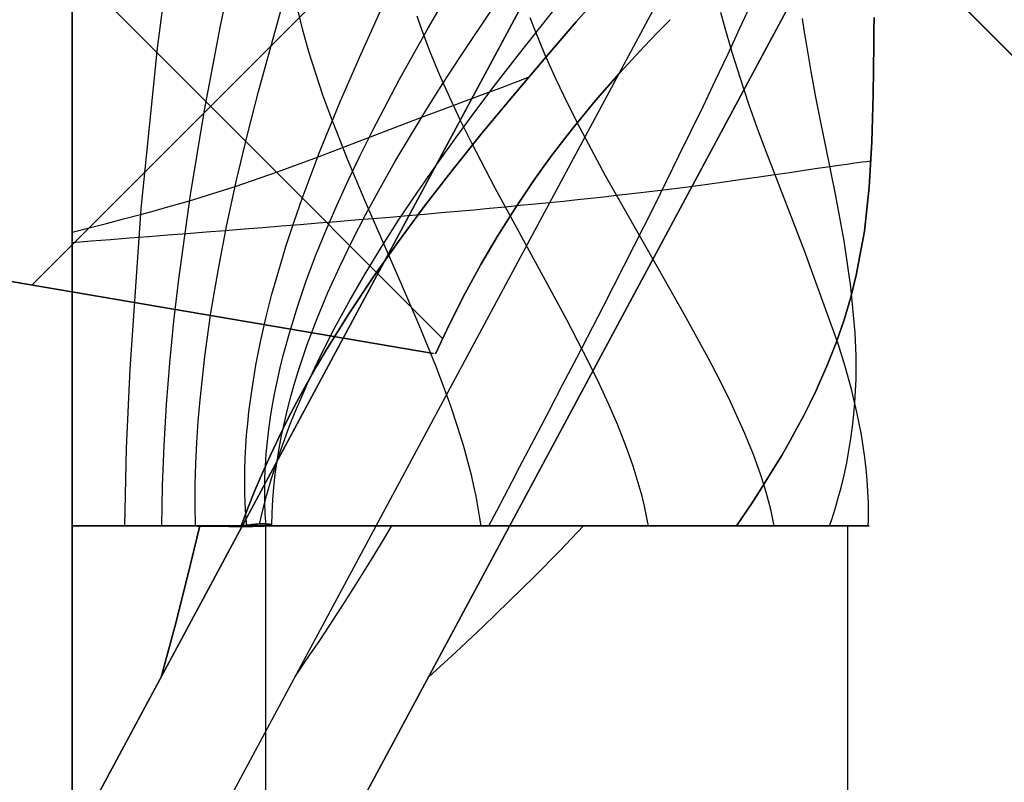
# Model space of a CAD drawing. Header units: millimetres. Extents: x -1690 to 192, y -898 to 54.
# Tile 251 of 256: x 178.64 to 181.11, y 26.94 to 28.86. Entities that reach past the tile are written whole.
import ezdxf

# ---------------------------------------------------------------- set-up
doc = ezdxf.new("R2010")
doc.units = ezdxf.units.MM
doc.header["$MEASUREMENT"] = 0
doc.layers.add('OVIDIO 186x93x72h', color=7, linetype='Continuous')

msp = doc.modelspace()

# ---------------------------------------------------------------- linework, layer by layer
at = {"layer": 'OVIDIO 186x93x72h'}
for points in [[(190.2025, 19.6955), (157.6762, 52.2218)], [(157.6762, 52.2218), (190.2025, 19.6955)], [(163.1563, 46.7417), (184.7224, 25.1756)], [(178.6706, 28.192), (179.8035, 29.3249)], [(178.5848, 29.1744), (179.701, 28.0582)], [(178.771, 29.0877), (178.771, 27.5877)], [(178.771, 27.5877), (178.771, 29.0877)], [(178.771, 27.5877), (178.771, -422.0917)], [(178.771, -422.0917), (178.771, 27.5877)], [(179.2576, -422.0917), (179.2576, 27.5878)], [(180.7175, -422.0917), (180.7175, 27.5877)]]:
    msp.add_lwpolyline(points, dxfattribs=at)
at = {"layer": 'OVIDIO 186x93x72h', "extrusion": (0.999884, 0.000231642, 0.015217)}
for points in [[(20.7119, -5.5367), (31.6746, 714.5467)], [(31.6746, 714.5467), (20.7119, -5.5367)], [(19.6515, -5.5205), (30.6142, 714.5629)], [(30.6142, 714.5629), (19.6515, -5.5205)]]:
    msp.add_lwpolyline(points, dxfattribs=at)
at = {"layer": 'OVIDIO 186x93x72h', "extrusion": (0.000231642, 0.999884, -0.015217)}
for points in [[(-179.3819, 717.7423), (-190.3448, -2.3547)], [(-180.8818, 717.7593), (-191.8446, -2.331)]]:
    msp.add_lwpolyline(points, dxfattribs=at)
at = {"layer": 'OVIDIO 186x93x72h', "extrusion": (0.881185, -0.265561, -0.391139)}
for points in [[(80.3711, 723.9573), (34.0508, 663.8391)], [(34.0508, 663.8391), (80.3711, 723.9573)]]:
    msp.add_lwpolyline(points, dxfattribs=at)
at = {"layer": 'OVIDIO 186x93x72h', "extrusion": (-0.703976, 0.709897, -0.021523)}
for points in [[(-148.3341, 714.9424), (-148.4173, -2.8008), (-148.4259, -5.2481)], [(-148.4259, -5.2481), (-148.4173, -2.8008), (-148.3341, 714.9424)]]:
    msp.add_lwpolyline(points, dxfattribs=at)
at = {"layer": 'OVIDIO 186x93x72h', "extrusion": (1, 0, 0)}
for points in [[(27.5877, 717.3736), (29.0877, 717.3736)], [(29.0877, 717.3736), (27.5877, 717.3736)], [(-422.0917, 717.3736), (27.5877, 717.3736)], [(27.5877, 717.3736), (-422.0917, 717.3736)], [(-422.0917, 715.0847), (27.2082, 715.0847)], [(27.2082, 715.0847), (-422.0917, 715.0847)]]:
    msp.add_lwpolyline(points, dxfattribs=at)
at = {"layer": 'OVIDIO 186x93x72h', "extrusion": (0.881208, -0.265507, -0.391124)}
for points in [[(34.0173, 665.274), (79.637, 724.4941)], [(79.637, 724.4941), (34.0173, 665.274)]]:
    msp.add_lwpolyline(points, dxfattribs=at)
at = {"layer": 'OVIDIO 186x93x72h', "extrusion": (0.000231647, 0.999885, -0.015188)}
for points in [[(-180.2656, 717.7438), (-191.2501, -2.3533)], [(-191.2501, -2.3533), (-180.2656, 717.7438)]]:
    msp.add_lwpolyline(points, dxfattribs=at)
at = {"layer": 'OVIDIO 186x93x72h', "extrusion": (0.161494, 0.982777, 0.089824)}
msp.add_lwpolyline([(-173.7562, 709.5718), (-172.8929, 709.0999)], dxfattribs=at)
at = {"layer": 'OVIDIO 186x93x72h', "extrusion": (6.90177e-06, -1.1773e-06, 1)}
for points in [[(179.6783, 28.0201), (178.0779, 28.2931)], [(178.0779, 28.2931), (179.6783, 28.0201)]]:
    msp.add_lwpolyline(points, dxfattribs=at)
at = {"layer": 'OVIDIO 186x93x72h', "extrusion": (0.881275, -0.265352, -0.39108)}
msp.add_lwpolyline([(76.6089, 721.5505), (78.5347, 724.0518)], dxfattribs=at)
at = {"layer": 'OVIDIO 186x93x72h', "extrusion": (0.881271, -0.26535, -0.391089)}
for points in [[(76.5191, 721.6182), (78.6345, 724.3657)], [(78.6345, 724.3657), (76.5191, 721.6182)]]:
    msp.add_lwpolyline(points, dxfattribs=at)
at = {"layer": 'OVIDIO 186x93x72h', "extrusion": (0.276068, -0.12261, 0.953286)}
msp.add_lwpolyline([(97.4238, 72.4944), (97.4238, 70.9944)], dxfattribs=at)
at = {"layer": 'OVIDIO 186x93x72h', "extrusion": (8.62884e-05, 1, 9.90808e-05)}
for points in [[(-179.1932, 716.6063), (-179.1879, 716.598), (-179.1824, 716.5898), (-179.1768, 716.5816), (-179.1709, 716.5736), (-179.165, 716.5657), (-179.1588, 716.5579), (-179.1525, 716.5503), (-179.1461, 716.5427), (-179.1395, 716.5353), (-179.1327, 716.5281), (-179.1258, 716.5209), (-179.1188, 716.5139), (-179.1117, 716.5071), (-179.1044, 716.5004), (-179.097, 716.4938), (-179.0895, 716.4874)], [(-179.0895, 716.4874), (-179.097, 716.4938), (-179.1044, 716.5004), (-179.1117, 716.5071), (-179.1188, 716.5139), (-179.1258, 716.5209), (-179.1327, 716.5281), (-179.1395, 716.5353), (-179.1461, 716.5427), (-179.1525, 716.5503), (-179.1588, 716.5579), (-179.165, 716.5657), (-179.1709, 716.5736), (-179.1768, 716.5816), (-179.1824, 716.5898), (-179.1879, 716.598), (-179.1932, 716.6063)]]:
    msp.add_lwpolyline(points, dxfattribs=at)
at = {"layer": 'OVIDIO 186x93x72h', "extrusion": (0, 1, 0)}
for points in [[(-180.0546, 715.3399), (-179.0919, 716.4902)], [(-179.0919, 716.4902), (-180.0546, 715.3399)], [(-179.5534, 715.9387), (-179.9176, 716.1208)], [(-180.1277, 715.4041), (-179.6936, 716.2723)], [(-180.0546, 715.3399), (-180.082, 715.3632), (-180.109, 715.3871), (-180.1356, 715.4114), (-180.1617, 715.4363), (-180.1874, 715.4617), (-180.2127, 715.4875), (-180.2375, 715.5138), (-180.2619, 715.5405), (-180.2857, 715.5676), (-180.3091, 715.5952), (-180.3319, 715.6232), (-180.3542, 715.6516), (-180.376, 715.6804), (-180.3973, 715.7095), (-180.418, 715.739), (-180.4381, 715.7688)], [(-180.4381, 715.7688), (-180.418, 715.739), (-180.3973, 715.7095), (-180.376, 715.6804), (-180.3542, 715.6516), (-180.3319, 715.6232), (-180.3091, 715.5952), (-180.2857, 715.5676), (-180.2619, 715.5405), (-180.2375, 715.5138), (-180.2127, 715.4875), (-180.1874, 715.4617), (-180.1617, 715.4363), (-180.1356, 715.4114), (-180.109, 715.3871), (-180.082, 715.3632), (-180.0546, 715.3399)], [(-179.6654, 715.0847), (-178.9946, 716.4264)], [(-178.9946, 716.4264), (-179.6654, 715.0847)]]:
    msp.add_lwpolyline(points, dxfattribs=at)
at = {"layer": 'OVIDIO 186x93x72h', "extrusion": (-1.14478e-05, 1, 7.74097e-06)}
for points in [[(-179.1959, 716.6088), (-180.4385, 715.7686)], [(-180.4385, 715.7686), (-179.1959, 716.6088)]]:
    msp.add_lwpolyline(points, dxfattribs=at)
at = {"layer": 'OVIDIO 186x93x72h', "extrusion": (-0.108979, -0.202852, 0.973126)}
for points in [[(144.8035, 270.7321), (144.8035, 110.0763)], [(144.8035, 110.0763), (144.8035, 270.7321)], [(145.099, 270.7321), (145.099, 110.0763)], [(145.3945, 110.0763), (145.3945, 270.7321)], [(145.3945, 270.7321), (145.3945, 110.0763)]]:
    msp.add_lwpolyline(points, dxfattribs=at)
at = {"layer": 'OVIDIO 186x93x72h', "extrusion": (1, -9.4522e-07, 0)}
for points in [[(27.2083, 716.4264), (-422.0916, 716.4272)], [(-422.0916, 716.4272), (27.2083, 716.4264)]]:
    msp.add_lwpolyline(points, dxfattribs=at)
at = {"layer": 'OVIDIO 186x93x72h'}
for points in [[(179.0807, 27.5876, 717.2669), (179.08, 27.6394, 717.2682), (179.0803, 27.6915, 717.27), (179.0818, 27.7442, 717.2722), (179.0843, 27.7972, 717.2748), (179.0879, 27.8506, 717.2777), (179.0924, 27.9043, 717.281), (179.1043, 28.0127, 717.2884), (179.1197, 28.1222, 717.2967), (179.1383, 28.2324, 717.3057), (179.1598, 28.3433, 717.315), (179.1839, 28.4545, 717.3245), (179.2103, 28.5658, 717.3339), (179.2387, 28.677, 717.3428), (179.3002, 28.8981, 717.3585), (179.3662, 29.1161, 717.3695), (179.4, 29.2233, 717.3725), (179.4341, 29.3291, 717.3736)], [(178.9967, 27.5877, 717.3204), (178.9982, 27.6879, 717.3208), (179.0021, 27.7895, 717.3224), (179.0082, 27.8924, 717.3249), (179.0164, 27.9962, 717.3283), (179.0267, 28.1009, 717.3323), (179.0388, 28.2062, 717.3368), (179.0681, 28.4182, 717.3466), (179.1034, 28.6306, 717.3565), (179.1438, 28.8421, 717.3651), (179.1881, 29.0513, 717.3713), (179.2355, 29.2568, 717.3736)], [(178.9037, 27.5877, 717.356), (178.9081, 27.7828, 717.3563), (178.9165, 27.981, 717.358), (178.9442, 28.3829, 717.3641), (178.9851, 28.7864, 717.3706), (179.037, 29.1845, 717.3736)], [(179.2411, 27.5919, 716.6998), (179.2495, 27.6274, 716.7206), (179.2587, 27.6628, 716.741), (179.2688, 27.6981, 716.7612), (179.2797, 27.7333, 716.781), (179.2914, 27.7685, 716.8004), (179.3038, 27.8035, 716.8196), (179.317, 27.8386, 716.8384), (179.3309, 27.8735, 716.857), (179.3456, 27.9084, 716.8752), (179.3609, 27.9432, 716.893), (179.3936, 28.0127, 716.9278), (179.4288, 28.0819, 716.9613), (179.4665, 28.1509, 716.9935), (179.5063, 28.2198, 717.0244), (179.5483, 28.2884, 717.0539), (179.5922, 28.3569, 717.0822), (179.6379, 28.4252, 717.1092), (179.6853, 28.4934, 717.1349), (179.7341, 28.5615, 717.1593), (179.7842, 28.6295, 717.1824), (179.8356, 28.6975, 717.2041), (179.8879, 28.7653, 717.2246), (179.9412, 28.8332, 717.2438), (180.0497, 28.9687, 717.2781)], [(179.2579, 27.5876, 716.9925), (179.2559, 27.6175, 717.0021), (179.2548, 27.6476, 717.0116), (179.2546, 27.6777, 717.021), (179.2551, 27.708, 717.0304), (179.2564, 27.7383, 717.0397), (179.2585, 27.7687, 717.049), (179.2614, 27.7993, 717.0583), (179.2649, 27.8299, 717.0674), (179.2692, 27.8606, 717.0765), (179.2742, 27.8913, 717.0856), (179.2799, 27.9221, 717.0945), (179.2863, 27.953, 717.1034), (179.2933, 27.984, 717.1122), (179.3009, 28.015, 717.1209), (179.318, 28.0773, 717.1381), (179.3373, 28.1397, 717.1549), (179.3589, 28.2023, 717.1712), (179.3824, 28.2651, 717.1872), (179.4079, 28.328, 717.2027), (179.4351, 28.391, 717.2177), (179.4639, 28.4541, 717.2322), (179.4942, 28.5172, 717.2461), (179.5257, 28.5803, 717.2595), (179.5923, 28.7065, 717.2844), (179.6625, 28.8324, 717.3068), (179.7351, 28.9579, 717.3263)], [(179.1956, 27.5877, 716.609), (179.2122, 27.6321, 716.6346), (179.2299, 27.6765, 716.6599), (179.2487, 27.7209, 716.685), (179.2687, 27.7653, 716.7099), (179.2898, 27.8098, 716.7346), (179.312, 27.8542, 716.759), (179.3352, 27.8987, 716.7832), (179.3595, 27.9432, 716.8071), (179.3848, 27.9878, 716.8307), (179.4112, 28.0324, 716.854), (179.4669, 28.1218, 716.8996), (179.5265, 28.2114, 716.944), (179.5899, 28.3014, 716.9868), (179.6569, 28.3918, 717.0282), (179.7272, 28.4826, 717.0679), (179.8006, 28.574, 717.1058), (179.8768, 28.666, 717.1417), (179.9555, 28.7588, 717.1757), (180.0363, 28.8524, 717.2074), (180.1191, 28.9469, 717.2368)], [(180.1191, 28.9469, 717.2368), (180.0363, 28.8524, 717.2074), (179.9555, 28.7588, 717.1757), (179.8768, 28.666, 717.1417), (179.8006, 28.574, 717.1058), (179.7272, 28.4826, 717.0679), (179.6569, 28.3918, 717.0282), (179.5899, 28.3014, 716.9868), (179.5265, 28.2114, 716.944), (179.4669, 28.1218, 716.8996), (179.4112, 28.0324, 716.854), (179.3848, 27.9878, 716.8307), (179.3595, 27.9432, 716.8071), (179.3352, 27.8987, 716.7832), (179.312, 27.8542, 716.759), (179.2898, 27.8098, 716.7346), (179.2687, 27.7653, 716.7099), (179.2487, 27.7209, 716.685), (179.2299, 27.6765, 716.6599), (179.2122, 27.6321, 716.6346), (179.1956, 27.5877, 716.609)], [(179.2095, 27.5876, 717.1161), (179.2073, 27.6156, 717.1206), (179.2057, 27.6438, 717.1253), (179.2048, 27.6721, 717.13), (179.2045, 27.7006, 717.1348), (179.2048, 27.7291, 717.1397), (179.2057, 27.7578, 717.1446), (179.2072, 27.7865, 717.1496), (179.2092, 27.8154, 717.1547), (179.2118, 27.8444, 717.1598), (179.2149, 27.8735, 717.165), (179.2227, 27.9319, 717.1755), (179.2325, 27.9907, 717.1861), (179.2442, 28.0497, 717.1968), (179.2576, 28.1091, 717.2075), (179.2728, 28.1687, 717.2183), (179.2896, 28.2284, 717.229), (179.3079, 28.2884, 717.2397), (179.3275, 28.3485, 717.2502), (179.3485, 28.4087, 717.2606), (179.3939, 28.5294, 717.2808), (179.4432, 28.65, 717.2998), (179.4957, 28.7705, 717.3174), (179.5505, 28.8904, 717.3332)], [(179.2721, 27.5884, 716.8609), (179.2729, 27.6205, 716.8763), (179.2747, 27.6528, 716.8914), (179.2774, 27.685, 716.9063), (179.281, 27.7174, 716.9209), (179.2855, 27.7497, 716.9354), (179.2908, 27.7821, 716.9497), (179.2969, 27.8145, 716.9637), (179.3039, 27.847, 716.9775), (179.3116, 27.8795, 716.9911), (179.3201, 27.912, 717.0044), (179.3293, 27.9446, 717.0176), (179.3393, 27.9772, 717.0305), (179.35, 28.0098, 717.0432), (179.3613, 28.0424, 717.0557), (179.3734, 28.0751, 717.0679), (179.3861, 28.1077, 717.0799), (179.4133, 28.1731, 717.1033), (179.4428, 28.2386, 717.1257), (179.4746, 28.3041, 717.1472), (179.5083, 28.3697, 717.1678), (179.5439, 28.4352, 717.1875), (179.5813, 28.5008, 717.2062), (179.6201, 28.5664, 717.2239), (179.6604, 28.6319, 717.2407), (179.7018, 28.6974, 717.2565), (179.7444, 28.7629, 717.2714), (179.8319, 28.8936, 717.2982)], [(179.7975, 27.5877, 718.59), (179.7939, 27.6125, 718.5922), (179.7897, 27.6373, 718.5946), (179.7849, 27.6622, 718.5973), (179.7797, 27.6871, 718.6003), (179.7739, 27.712, 718.6035), (179.7677, 27.737, 718.6069), (179.7538, 27.7871, 718.6145), (179.7384, 27.8373, 718.6229), (179.7214, 27.8877, 718.6321), (179.7031, 27.9382, 718.642), (179.6836, 27.9889, 718.6524), (179.6419, 28.091, 718.6748), (179.5976, 28.1938, 718.6986), (179.5062, 28.4022, 718.7479), (179.4619, 28.5078, 718.7721), (179.4202, 28.6145, 718.7952), (179.4008, 28.6683, 718.8061), (179.3825, 28.7223, 718.8165), (179.3656, 28.7767, 718.8262), (179.3502, 28.8313, 718.8353), (179.3364, 28.8863, 718.8436)], [(179.817, 27.5876, 716.1889), (179.8367, 27.6252, 716.22), (179.8561, 27.6623, 716.252), (179.8753, 27.6989, 716.2847), (179.8943, 27.735, 716.3183), (179.9314, 27.8059, 716.3877), (179.9676, 27.8751, 716.4596), (180.0029, 27.9429, 716.5339), (180.0375, 28.0093, 716.6101), (180.1045, 28.1391, 716.7668), (180.2323, 28.3909, 717.0881), (180.2941, 28.5157, 717.247), (180.3553, 28.6416, 717.401), (180.3859, 28.7055, 717.4754), (180.4165, 28.7701, 717.5475), (180.4472, 28.8358, 717.6169), (180.4781, 28.9026, 717.6834)], [(180.2175, 27.5877, 718.2547), (180.2152, 27.6, 718.257), (180.2128, 27.6124, 718.2595), (180.2074, 27.6373, 718.2649), (180.2013, 27.6623, 718.2708), (180.1945, 27.6874, 718.2773), (180.187, 27.7126, 718.2844), (180.1788, 27.7379, 718.292), (180.1701, 27.7634, 718.3001), (180.1607, 27.7889, 718.3086), (180.1508, 27.8146, 718.3176), (180.1404, 27.8404, 718.327), (180.118, 27.8923, 718.3471), (180.0939, 27.9447, 718.3687), (180.0681, 27.9974, 718.3915), (180.0129, 28.1043, 718.4404), (179.954, 28.2128, 718.4923), (179.8329, 28.4345, 718.5998), (179.7741, 28.5477, 718.6525), (179.746, 28.6048, 718.6781), (179.719, 28.6622, 718.7028), (179.6934, 28.72, 718.7266), (179.6693, 28.7782, 718.7492), (179.6471, 28.8367, 718.7705), (179.6367, 28.866, 718.7805)], [(180.533, 27.5877, 717.8198), (180.5305, 27.6002, 717.8242), (180.5279, 27.6127, 717.829), (180.525, 27.6253, 717.8339), (180.5219, 27.638, 717.8392), (180.5186, 27.6506, 717.8446), (180.5152, 27.6634, 717.8503), (180.5076, 27.6889, 717.8623), (180.4994, 27.7146, 717.8751), (180.4904, 27.7405, 717.8888), (180.4807, 27.7666, 717.9033), (180.4704, 27.7928, 717.9185), (180.4594, 27.8191, 717.9344), (180.4479, 27.8456, 717.951), (180.4232, 27.8991, 717.9861), (180.3966, 27.9532, 718.0235), (180.3682, 28.0079, 718.0629), (180.3074, 28.1191, 718.1466), (180.2427, 28.2325, 718.235), (180.11, 28.4658, 718.4165), (180.046, 28.5855, 718.5051), (180.0155, 28.6461, 718.5478), (179.9863, 28.7072, 718.5892), (179.9586, 28.7687, 718.6289), (179.9328, 28.8307, 718.6667), (179.9206, 28.8618, 718.6847)], [(180.7688, 27.5877, 716.7812), (180.7693, 27.602, 716.7937), (180.7695, 27.6164, 716.8066), (180.7695, 27.6307, 716.8198), (180.7693, 27.6451, 716.8334), (180.7683, 27.6737, 716.8617), (180.7665, 27.7022, 716.8913), (180.764, 27.7308, 716.9222), (180.7606, 27.7593, 716.9543), (180.7566, 27.7877, 716.9876), (180.7519, 27.8162, 717.022), (180.7405, 27.8732, 717.0939), (180.7268, 27.9303, 717.1695), (180.711, 27.9874, 717.2483), (180.6934, 28.0448, 717.3299), (180.6093, 28.278, 717.6742), (180.5154, 28.52, 718.0245), (180.4922, 28.5824, 718.1094), (180.4697, 28.6457, 718.1923), (180.4481, 28.71, 718.2727), (180.4276, 28.7754, 718.3501), (180.4084, 28.8418, 718.4241), (180.3994, 28.8755, 718.4597)], [(180.4381, 27.5877, 715.7688), (180.451, 27.6065, 715.7888), (180.4636, 27.6251, 715.8092), (180.4758, 27.6434, 715.8302), (180.4877, 27.6616, 715.8517), (180.4993, 27.6795, 715.8736), (180.5106, 27.6973, 715.896), (180.5216, 27.7149, 715.9188), (180.5322, 27.7322, 715.9422), (180.5527, 27.7664, 715.9901), (180.5719, 27.7999, 716.0397), (180.5901, 27.8328, 716.0908), (180.6071, 27.865, 716.1435), (180.6231, 27.8966, 716.1975), (180.6381, 27.9277, 716.2529), (180.652, 27.9582, 716.3096), (180.665, 27.9883, 716.3673), (180.6771, 28.018, 716.4262), (180.6883, 28.0473, 716.4861), (180.7082, 28.1048, 716.6084), (180.725, 28.1612, 716.7337), (180.7389, 28.2168, 716.8612), (180.7593, 28.3269, 717.1204), (180.7716, 28.4374, 717.3806), (180.7781, 28.5508, 717.6363), (180.7799, 28.6094, 717.7608), (180.7811, 28.6696, 717.8821), (180.7819, 28.7318, 717.9997), (180.7827, 28.7963, 718.1128), (180.7831, 28.8295, 718.1674), (180.7837, 28.8633, 718.2207)], [(180.7837, 28.8633, 718.2207), (180.7831, 28.8295, 718.1674), (180.7827, 28.7963, 718.1128), (180.7819, 28.7318, 717.9997), (180.7811, 28.6696, 717.8821), (180.7799, 28.6094, 717.7608), (180.7781, 28.5508, 717.6363), (180.7716, 28.4374, 717.3806), (180.7593, 28.3269, 717.1204), (180.7389, 28.2168, 716.8612), (180.725, 28.1612, 716.7337), (180.7082, 28.1048, 716.6084), (180.6883, 28.0473, 716.4861), (180.6771, 28.018, 716.4262), (180.665, 27.9883, 716.3673), (180.652, 27.9582, 716.3096), (180.6381, 27.9277, 716.2529), (180.6231, 27.8966, 716.1975), (180.6071, 27.865, 716.1435), (180.5901, 27.8328, 716.0908), (180.5719, 27.7999, 716.0397), (180.5527, 27.7664, 715.9901), (180.5322, 27.7322, 715.9422), (180.5216, 27.7149, 715.9188), (180.5106, 27.6973, 715.896), (180.4993, 27.6795, 715.8736), (180.4877, 27.6616, 715.8517), (180.4758, 27.6434, 715.8302), (180.4636, 27.6251, 715.8092), (180.451, 27.6065, 715.7888), (180.4381, 27.5877, 715.7688)], [(180.6721, 27.5877, 716.2526), (180.6775, 27.6039, 716.2697), (180.6826, 27.62, 716.2873), (180.6875, 27.6361, 716.3052), (180.6921, 27.652, 716.3236), (180.7007, 27.6837, 716.3615), (180.7082, 27.715, 716.4009), (180.7149, 27.7459, 716.4418), (180.7206, 27.7766, 716.484), (180.7255, 27.8071, 716.5276), (180.7296, 27.8372, 716.5724), (180.7329, 27.8672, 716.6183), (180.7354, 27.8969, 716.6653), (180.7383, 27.9558, 716.7624), (180.7385, 28.0141, 716.863), (180.7363, 28.0719, 716.9665), (180.7257, 28.187, 717.1802), (180.7084, 28.3024, 717.399), (180.6867, 28.4194, 717.6183), (180.6625, 28.5393, 717.8337), (180.6501, 28.6007, 717.9385), (180.6378, 28.6634, 718.0406), (180.6259, 28.7275, 718.1395), (180.6147, 28.7931, 718.2345), (180.6094, 28.8265, 718.2805), (180.6044, 28.8604, 718.3252)], [(180.2723, 28.8574, 717.3876), (180.2397, 28.8245, 717.3872), (180.2075, 28.7911, 717.386), (180.1447, 28.7232, 717.382), (180.0848, 28.6546, 717.3774), (180.0284, 28.5861, 717.3736), (180.0018, 28.5522, 717.3725), (179.9761, 28.5185, 717.3719), (179.9514, 28.4848, 717.3717), (179.9275, 28.4511, 717.3718), (179.8818, 28.3833, 717.3727), (179.8383, 28.3141, 717.3736), (179.7965, 28.243, 717.374), (179.7565, 28.17, 717.374), (179.7187, 28.0953, 717.3737), (179.6833, 28.0192, 717.3736)], [(179.6833, 28.0192, 717.3736), (179.7187, 28.0953, 717.3737), (179.7565, 28.17, 717.374), (179.7965, 28.243, 717.374), (179.8383, 28.3141, 717.3736), (179.8818, 28.3833, 717.3727), (179.9275, 28.4511, 717.3718), (179.9514, 28.4848, 717.3717), (179.9761, 28.5185, 717.3719), (180.0018, 28.5522, 717.3725), (180.0284, 28.5861, 717.3736), (180.0848, 28.6546, 717.3774), (180.1447, 28.7232, 717.382), (180.2075, 28.7911, 717.386), (180.2397, 28.8245, 717.3872), (180.2723, 28.8574, 717.3876)], [(178.771, 28.3246, 717.3736), (178.8143, 28.3354, 717.373), (178.8575, 28.3464, 717.3711), (178.9005, 28.3576, 717.3681), (178.943, 28.3689, 717.3639), (178.9744, 28.3774, 717.3601), (179.0053, 28.386, 717.3558), (179.0659, 28.4034, 717.3459), (179.1242, 28.4211, 717.3349), (179.1804, 28.439, 717.3232), (179.2869, 28.4755, 717.2995), (179.3873, 28.5126, 717.278), (179.4523, 28.5376, 717.2662), (179.6488, 28.6133, 717.236), (179.6914, 28.6292, 717.2286), (179.7342, 28.645, 717.2199), (179.7556, 28.6529, 717.215), (179.777, 28.6608, 717.2097), (179.7984, 28.6686, 717.2039), (179.8196, 28.6765, 717.1975), (179.8444, 28.6857, 717.1893), (179.8689, 28.6949, 717.1802), (179.881, 28.6995, 717.1753), (179.893, 28.7041, 717.1703), (179.9048, 28.7087, 717.1649), (179.9165, 28.7133, 717.1594)], [(178.771, 28.2989, 718.8736), (178.819, 28.3027, 718.873), (178.8672, 28.3064, 718.8714), (178.9154, 28.3102, 718.8686), (178.9635, 28.3139, 718.8648), (179.0117, 28.3177, 718.8599), (179.0597, 28.3214, 718.854), (179.1076, 28.3252, 718.8469), (179.1553, 28.3289, 718.8389), (179.2028, 28.3327, 718.8298), (179.25, 28.3364, 718.8196), (179.2969, 28.3402, 718.8085), (179.3435, 28.3439, 718.7963), (179.3896, 28.3476, 718.7831), (179.4352, 28.3513, 718.769), (179.4804, 28.3551, 718.7538), (179.525, 28.3588, 718.7377), (179.569, 28.3625, 718.7206), (179.6125, 28.3662, 718.7026), (179.6552, 28.3699, 718.6837), (179.6972, 28.3736, 718.6639), (179.7386, 28.3772, 718.6434), (179.7791, 28.3809, 718.6221), (179.8189, 28.3845, 718.6002), (179.8578, 28.3882, 718.5775), (179.8959, 28.3918, 718.5543), (179.933, 28.3954, 718.5305), (179.9693, 28.399, 718.5062), (180.0047, 28.4026, 718.4815), (180.0392, 28.4062, 718.4563), (180.0728, 28.4098, 718.4308), (180.1055, 28.4133, 718.4051), (180.1373, 28.4169, 718.3791), (180.1681, 28.4204, 718.3529), (180.198, 28.4239, 718.3265), (180.2553, 28.4308, 718.2735), (180.3092, 28.4376, 718.22), (180.3599, 28.4443, 718.1664), (180.4076, 28.4508, 718.1127), (180.4526, 28.4571, 718.0591), (180.4949, 28.4632, 718.0059), (180.5348, 28.469, 717.9531), (180.5724, 28.4745, 717.9009), (180.6079, 28.4798, 717.849), (180.6413, 28.4847, 717.7973), (180.6727, 28.4893, 717.7454), (180.7021, 28.4934, 717.6931), (180.716, 28.4954, 717.6667), (180.7293, 28.4972, 717.6401), (180.742, 28.4989, 717.6134), (180.754, 28.5005, 717.5863), (180.7653, 28.502, 717.559), (180.7759, 28.5034, 717.5314)], [(178.771, 27.5877, 717.3736), (178.7871, 27.5878, 717.3733), (178.8033, 27.5878, 717.3725), (178.8194, 27.5879, 717.3712), (178.8355, 27.588, 717.3693), (178.8515, 27.588, 717.367), (178.8675, 27.5881, 717.3641), (178.8833, 27.5881, 717.3607), (178.899, 27.5881, 717.3568), (178.9146, 27.5881, 717.3524), (178.93, 27.5882, 717.3475), (178.9453, 27.5882, 717.3421), (178.9603, 27.5882, 717.3363), (178.9752, 27.5881, 717.3299), (178.9899, 27.5881, 717.3231), (179.0043, 27.588, 717.3158), (179.0185, 27.588, 717.308), (179.0324, 27.5879, 717.2998), (179.046, 27.5878, 717.2911), (179.0594, 27.5877, 717.282), (179.0724, 27.5876, 717.2724), (179.0851, 27.5874, 717.2624), (179.0976, 27.5873, 717.252), (179.1096, 27.5872, 717.2413), (179.1213, 27.5871, 717.2301), (179.1327, 27.5869, 717.2186), (179.1437, 27.5868, 717.2067), (179.1543, 27.5867, 717.1945), (179.1645, 27.5866, 717.1819), (179.1742, 27.5866, 717.1691), (179.1836, 27.5865, 717.1559), (179.1925, 27.5865, 717.1424), (179.201, 27.5865, 717.1286), (179.209, 27.5865, 717.1146), (179.2166, 27.5866, 717.1003), (179.2237, 27.5866, 717.0858), (179.2303, 27.5867, 717.071), (179.2365, 27.5869, 717.0561), (179.2421, 27.587, 717.041), (179.2473, 27.5872, 717.0257), (179.252, 27.5874, 717.0102), (179.2562, 27.5876, 716.9947), (179.2599, 27.5878, 716.979), (179.2631, 27.5881, 716.9633), (179.2658, 27.5883, 716.9475), (179.268, 27.5886, 716.9316), (179.2697, 27.5889, 716.9157), (179.2708, 27.5892, 716.8997), (179.2715, 27.5895, 716.8838), (179.2716, 27.59, 716.8705), (179.2713, 27.5905, 716.8574), (179.2706, 27.5909, 716.8445), (179.2696, 27.5912, 716.8317), (179.2683, 27.5915, 716.8192), (179.2667, 27.5918, 716.8067), (179.2647, 27.5921, 716.7945), (179.2625, 27.5923, 716.7823), (179.2601, 27.5925, 716.7703), (179.2574, 27.5926, 716.7585), (179.2544, 27.5927, 716.7468), (179.2512, 27.5928, 716.7352), (179.2478, 27.5928, 716.7238), (179.2441, 27.5927, 716.7125), (179.2402, 27.5926, 716.7014), (179.2361, 27.5923, 716.6904), (179.2318, 27.592, 716.6796), (179.2272, 27.5916, 716.669), (179.2225, 27.5912, 716.6585), (179.2175, 27.5906, 716.6482), (179.2123, 27.59, 716.6382), (179.2069, 27.5893, 716.6282), (179.2014, 27.5885, 716.6185), (179.1956, 27.5877, 716.609)], [(179.1956, 27.5877, 716.609), (179.2014, 27.5885, 716.6185), (179.2069, 27.5893, 716.6282), (179.2123, 27.59, 716.6382), (179.2175, 27.5906, 716.6482), (179.2225, 27.5912, 716.6585), (179.2272, 27.5916, 716.669), (179.2318, 27.592, 716.6796), (179.2361, 27.5923, 716.6904), (179.2402, 27.5926, 716.7014), (179.2441, 27.5927, 716.7125), (179.2478, 27.5928, 716.7238), (179.2512, 27.5928, 716.7352), (179.2544, 27.5927, 716.7468), (179.2574, 27.5926, 716.7585), (179.2601, 27.5925, 716.7703), (179.2625, 27.5923, 716.7823), (179.2647, 27.5921, 716.7945), (179.2667, 27.5918, 716.8067), (179.2683, 27.5915, 716.8192), (179.2696, 27.5912, 716.8317), (179.2706, 27.5909, 716.8445), (179.2713, 27.5905, 716.8574), (179.2716, 27.59, 716.8705), (179.2715, 27.5895, 716.8838), (179.2708, 27.5892, 716.8997), (179.2697, 27.5889, 716.9157), (179.268, 27.5886, 716.9316), (179.2658, 27.5883, 716.9475), (179.2631, 27.5881, 716.9633), (179.2599, 27.5878, 716.979), (179.2562, 27.5876, 716.9947), (179.252, 27.5874, 717.0102), (179.2473, 27.5872, 717.0257), (179.2421, 27.587, 717.041), (179.2365, 27.5869, 717.0561), (179.2303, 27.5867, 717.071), (179.2237, 27.5866, 717.0858), (179.2166, 27.5866, 717.1003), (179.209, 27.5865, 717.1146), (179.201, 27.5865, 717.1286), (179.1925, 27.5865, 717.1424), (179.1836, 27.5865, 717.1559), (179.1742, 27.5866, 717.1691), (179.1645, 27.5866, 717.1819), (179.1543, 27.5867, 717.1945), (179.1437, 27.5868, 717.2067), (179.1327, 27.5869, 717.2186), (179.1213, 27.5871, 717.2301), (179.1096, 27.5872, 717.2413), (179.0976, 27.5873, 717.252), (179.0851, 27.5874, 717.2624), (179.0724, 27.5876, 717.2724), (179.0594, 27.5877, 717.282), (179.046, 27.5878, 717.2911), (179.0324, 27.5879, 717.2998), (179.0185, 27.588, 717.308), (179.0043, 27.588, 717.3158), (178.9899, 27.5881, 717.3231), (178.9752, 27.5881, 717.3299), (178.9603, 27.5882, 717.3363), (178.9453, 27.5882, 717.3421), (178.93, 27.5882, 717.3475), (178.9146, 27.5881, 717.3524), (178.899, 27.5881, 717.3568), (178.8833, 27.5881, 717.3607), (178.8675, 27.5881, 717.3641), (178.8515, 27.588, 717.367), (178.8355, 27.588, 717.3693), (178.8194, 27.5879, 717.3712), (178.8033, 27.5878, 717.3725), (178.7871, 27.5878, 717.3733), (178.771, 27.5877, 717.3736)], [(180.4381, 27.5877, 715.7688), (180.4578, 27.5877, 715.7991), (180.477, 27.5877, 715.8298), (180.4956, 27.5877, 715.8609), (180.5138, 27.5877, 715.8924), (180.5313, 27.5877, 715.9243), (180.5484, 27.5877, 715.9566), (180.5648, 27.5877, 715.9893), (180.5807, 27.5877, 716.0223), (180.596, 27.5877, 716.0556), (180.6107, 27.5877, 716.0892), (180.6248, 27.5877, 716.1231), (180.6383, 27.5877, 716.1573), (180.6512, 27.5877, 716.1918), (180.6634, 27.5877, 716.2266), (180.675, 27.5877, 716.2615), (180.6859, 27.5877, 716.2967), (180.6962, 27.5877, 716.3321), (180.7059, 27.5877, 716.3676), (180.7149, 27.5877, 716.4033), (180.7232, 27.5877, 716.4391), (180.7309, 27.5877, 716.4751), (180.7379, 27.5877, 716.5112), (180.7442, 27.5877, 716.5473), (180.7498, 27.5877, 716.5836), (180.7548, 27.5877, 716.6198), (180.7591, 27.5877, 716.6562), (180.7627, 27.5877, 716.6925), (180.7657, 27.5877, 716.7288), (180.768, 27.5877, 716.7651), (180.7697, 27.5877, 716.8013), (180.7706, 27.5877, 716.8375), (180.771, 27.5877, 716.8736), (180.7705, 27.5877, 716.918), (180.769, 27.5877, 716.9627), (180.7664, 27.5877, 717.0079), (180.7629, 27.5877, 717.0533), (180.7582, 27.5877, 717.099), (180.7525, 27.5877, 717.145), (180.7456, 27.5877, 717.1912), (180.7376, 27.5877, 717.2375), (180.7284, 27.5877, 717.284), (180.718, 27.5877, 717.3306), (180.7065, 27.5877, 717.3772), (180.6938, 27.5877, 717.4239), (180.6798, 27.5877, 717.4705), (180.6646, 27.5877, 717.5171), (180.6482, 27.5877, 717.5635), (180.6305, 27.5877, 717.6098), (180.6116, 27.5877, 717.6558), (180.5915, 27.5877, 717.7016), (180.5701, 27.5877, 717.7471), (180.5475, 27.5877, 717.7922), (180.5237, 27.5877, 717.8369), (180.4986, 27.5877, 717.8811), (180.4724, 27.5877, 717.9248), (180.4449, 27.5877, 717.968), (180.4163, 27.5877, 718.0106), (180.3866, 27.5877, 718.0525), (180.3557, 27.5877, 718.0937), (180.3237, 27.5877, 718.1342), (180.2906, 27.5877, 718.1739), (180.2565, 27.5877, 718.2127), (180.2213, 27.5877, 718.2507), (180.1852, 27.5877, 718.2878), (180.1481, 27.5877, 718.3239), (180.1101, 27.5877, 718.3591), (180.0712, 27.5877, 718.3932), (180.0316, 27.5877, 718.4263), (179.9911, 27.5877, 718.4583), (179.9499, 27.5877, 718.4892), (179.9079, 27.5877, 718.519), (179.8654, 27.5877, 718.5476), (179.8222, 27.5877, 718.575), (179.7785, 27.5877, 718.6013), (179.7342, 27.5877, 718.6263), (179.6895, 27.5877, 718.6501), (179.6444, 27.5877, 718.6728), (179.599, 27.5877, 718.6941), (179.5532, 27.5877, 718.7143), (179.5071, 27.5877, 718.7332), (179.4609, 27.5877, 718.7508), (179.4145, 27.5877, 718.7672), (179.3679, 27.5877, 718.7824), (179.3213, 27.5877, 718.7964), (179.2746, 27.5877, 718.8091), (179.228, 27.5877, 718.8207), (179.1814, 27.5877, 718.831), (179.1349, 27.5877, 718.8402), (179.0885, 27.5877, 718.8482), (179.0423, 27.5877, 718.8551), (178.9964, 27.5877, 718.8608), (178.9507, 27.5877, 718.8655), (178.9052, 27.5877, 718.8691), (178.8601, 27.5877, 718.8716), (178.8153, 27.5877, 718.8731), (178.771, 27.5877, 718.8736)], [(178.771, 27.5877, 718.8736), (178.8046, 27.5877, 718.8733), (178.8383, 27.5877, 718.8724), (178.8719, 27.5877, 718.8708), (178.9055, 27.5877, 718.8687), (178.939, 27.5877, 718.866), (178.9724, 27.5877, 718.8627), (179.0058, 27.5877, 718.8588), (179.0391, 27.5877, 718.8543), (179.1054, 27.5877, 718.8436), (179.1714, 27.5877, 718.8306), (179.2368, 27.5877, 718.8154), (179.3018, 27.5877, 718.798), (179.3661, 27.5877, 718.7784), (179.4298, 27.5877, 718.7567), (179.4927, 27.5877, 718.7329), (179.5549, 27.5877, 718.7071), (179.6161, 27.5877, 718.6793), (179.6765, 27.5877, 718.6495), (179.7359, 27.5877, 718.6178), (179.7943, 27.5877, 718.5841), (179.8515, 27.5877, 718.5487), (179.9076, 27.5877, 718.5114), (179.9624, 27.5877, 718.4723), (180.0159, 27.5877, 718.4315), (180.068, 27.5877, 718.389), (180.1187, 27.5877, 718.3448), (180.168, 27.5877, 718.299), (180.2156, 27.5877, 718.2516), (180.2617, 27.5877, 718.2026), (180.306, 27.5877, 718.1522), (180.3486, 27.5877, 718.1002), (180.3894, 27.5877, 718.0469), (180.409, 27.5877, 718.0196), (180.4282, 27.5877, 717.9921), (180.447, 27.5877, 717.9642), (180.4652, 27.5877, 717.9359), (180.4829, 27.5877, 717.9074), (180.5001, 27.5877, 717.8785), (180.5168, 27.5877, 717.8493), (180.533, 27.5877, 717.8198), (180.5486, 27.5877, 717.7899), (180.5637, 27.5877, 717.7599), (180.5782, 27.5877, 717.7295), (180.5922, 27.5877, 717.6989), (180.6056, 27.5877, 717.6681), (180.6185, 27.5877, 717.6371), (180.6426, 27.5877, 717.5744), (180.6645, 27.5877, 717.5109), (180.6842, 27.5877, 717.4467), (180.7018, 27.5877, 717.3818), (180.7171, 27.5877, 717.3164), (180.7303, 27.5877, 717.2505), (180.7413, 27.5877, 717.1841), (180.7501, 27.5877, 717.1175), (180.7567, 27.5877, 717.0505), (180.7612, 27.5877, 716.9834), (180.7635, 27.5877, 716.9161), (180.7637, 27.5877, 716.8488), (180.7616, 27.5877, 716.7815), (180.7575, 27.5877, 716.7143), (180.7512, 27.5877, 716.6473), (180.7427, 27.5877, 716.5805), (180.7321, 27.5877, 716.514), (180.7193, 27.5877, 716.448), (180.7044, 27.5877, 716.3824), (180.6873, 27.5877, 716.3174), (180.6681, 27.5877, 716.253), (180.6468, 27.5877, 716.1892), (180.6234, 27.5877, 716.1263), (180.5978, 27.5877, 716.0642), (180.5701, 27.5877, 716.003), (180.5555, 27.5877, 715.9727), (180.5403, 27.5877, 715.9428), (180.5246, 27.5877, 715.9131), (180.5084, 27.5877, 715.8836), (180.4916, 27.5877, 715.8545), (180.4743, 27.5877, 715.8256), (180.4565, 27.5877, 715.7971), (180.4381, 27.5877, 715.7688)], [(179.0919, 27.5877, 716.4902), (179.0611, 27.4612, 716.4664), (179.0287, 27.3347, 716.4451), (178.9946, 27.2082, 716.4264)], [(178.9946, 27.2082, 716.4264), (179.0287, 27.3347, 716.4451), (179.0611, 27.4612, 716.4664), (179.0919, 27.5877, 716.4902)], [(179.33, 27.2082, 715.7555), (179.3623, 27.2556, 715.7723), (179.3942, 27.303, 715.79), (179.4255, 27.3505, 715.8087), (179.4563, 27.3979, 715.8282), (179.4864, 27.4454, 715.8486), (179.516, 27.4928, 715.8699), (179.5449, 27.5402, 715.892), (179.5732, 27.5877, 715.915)], [(179.6654, 27.2082, 715.0847), (179.7342, 27.2714, 715.1208), (179.8016, 27.3347, 715.1596), (179.8674, 27.3979, 715.2009), (179.9316, 27.4612, 715.2448), (179.994, 27.5244, 715.2911), (180.0546, 27.5877, 715.3399)], [(180.0546, 27.5877, 715.3399), (179.994, 27.5244, 715.2911), (179.9316, 27.4612, 715.2448), (179.8674, 27.3979, 715.2009), (179.8016, 27.3347, 715.1596), (179.7342, 27.2714, 715.1208), (179.6654, 27.2082, 715.0847)]]:
    msp.add_polyline3d(points, dxfattribs=at)

doc.saveas('drawing.dxf')
